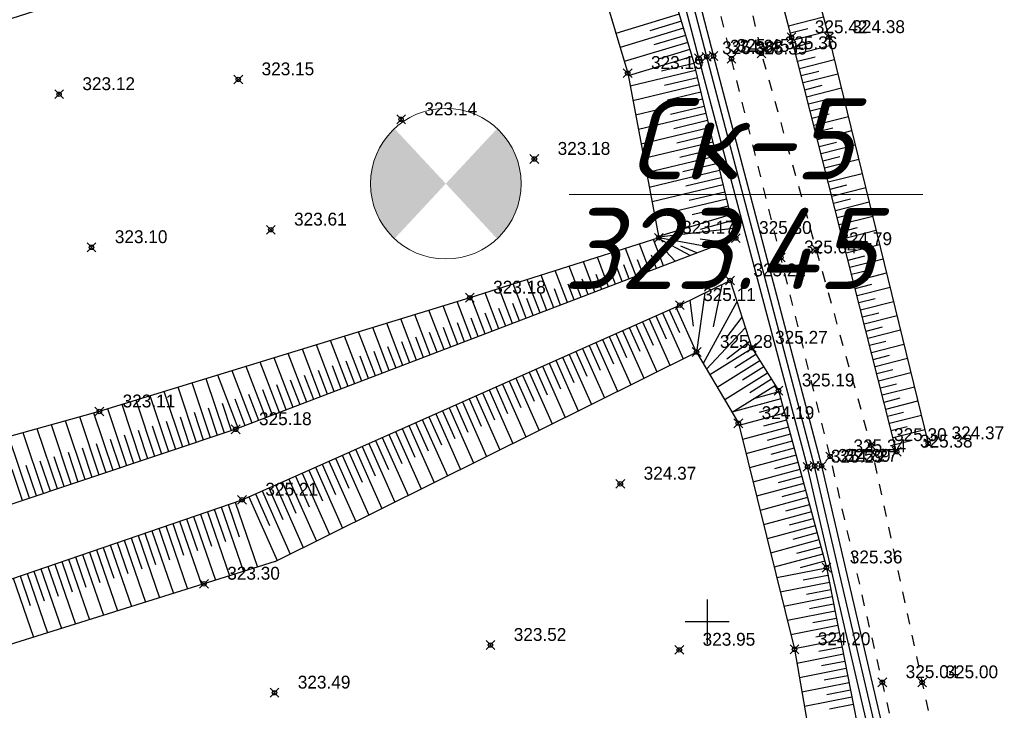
# Model space of a CAD drawing. Header units: metres. Extents: x 707528 to 709248, y 4308395 to 4311045.
# Tile 5 of 104: x 707582 to 707649, y 4308489 to 4308536. Entities that reach past the tile are written whole.
import ezdxf

# ---------------------------------------------------------------- set-up
doc = ezdxf.new("R2010")
doc.units = ezdxf.units.M
doc.header["$LTSCALE"] = 0.5
doc.header["$PDMODE"] = 35
doc.header["$PDSIZE"] = 0.3
doc.linetypes.add('Д_ТРОТ_ТРУБА', pattern=[3, 1.5, -1.5])
for name, color, linetype in [('(001) Сетка', 92, 'Continuous'), ('(004) Точки рельефа', 7, 'Continuous'), ('(025) Дорога', 7, 'Continuous'), ('(027) Гидрография', 7, 'Continuous'), ('(030) Болота', 7, 'Continuous'), ('(035) Откосы', 7, 'Continuous')]:
    doc.layers.add(name, color=color, linetype=linetype)
doc.layers.add('TRASSA', color=5, linetype='Continuous', lineweight=60)
doc.styles.add('D-431', font='txt')
doc.styles.add('ГОСТ', font='isocpeui.ttf')

# ---------------------------------------------------------------- blocks, each defined once
blk = doc.blocks.new('Setka')
at = {"layer": '(001) Сетка'}
for p, q in [((0, 1.5), (0, -1.5)), ((-1.5, 0), (1.5, 0))]:
    blk.add_line(p, q, dxfattribs=at)
blk = doc.blocks.new('shzx')
at = {"layer": 'TRASSA', "lineweight": 40}
h = blk.add_hatch(color=6, dxfattribs=at)
h.dxf.hatch_style = 1
h.paths.add_polyline_path([(309713.189, 4326337.588, 0.208082), (309712.618, 4326336.277, 0.208082), (309713.189, 4326334.965), (309714.411, 4326336.277)])
h = blk.add_hatch(color=6, dxfattribs=at)
h.dxf.hatch_style = 1
h.paths.add_polyline_path([(309715.633, 4326337.588), (309714.411, 4326336.277), (309715.633, 4326334.965, 0.208082), (309716.204, 4326336.277, 0.208082)])
at = {"layer": '(030) Болота', "color": 6, "lineweight": 15}
blk.add_circle((309714.411, 4326336.277, 922.249), 1.793, dxfattribs=at)

msp = doc.modelspace()

# ---------------------------------------------------------------- linework, layer by layer
at = {"layer": '(025) Дорога', "linetype": 'Д_ТРОТ_ТРУБА', "flags": 128}
for points, elevation in [([(707616.102, 4308595.94), (707625.383, 4308563.154), (707632.154, 4308533.874), (707639.587, 4308507.228), (707646.578, 4308474.963)], 324.954), ([(707644.238, 4308474.392), (707636.829, 4308506.466), (707630.117, 4308533.517), (707623.247, 4308562.114), (707613.834, 4308595.307)], 325.112)]:
    msp.add_lwpolyline(points, dxfattribs=dict(at, elevation=elevation))
at = {"layer": '(027) Гидрография', "flags": 128}
for points, elevation in [([(707641.334, 4308479.631), (707635.291, 4308505.761), (707627.894, 4308533.542), (707620.814, 4308560.57), (707610.976, 4308596.39)], 325.064), ([(707611.848, 4308596.541), (707621.838, 4308560.864), (707628.891, 4308533.698), (707636.245, 4308505.821), (707642.34, 4308479.671)], 324.934)]:
    msp.add_lwpolyline(points, dxfattribs=dict(at, elevation=elevation))
at = {"layer": '(027) Гидрография', "color": 4, "elevation": 324.773, "flags": 128}
msp.add_lwpolyline([(707641.754, 4308480.145), (707635.773, 4308505.813), (707628.432, 4308533.645), (707621.404, 4308560.718), (707611.379, 4308596.44)], dxfattribs=at)
at = {"layer": '(030) Болота', "color": 6, "lineweight": 15}
msp.add_lwpolyline([(707619.068, 4308524.278), (707643.131, 4308524.278)], dxfattribs=at)
at = {"layer": '(035) Откосы'}
for p, q in [((707626.561, 4308536.536, 324.842), (707622.254, 4308535.23, 324.842)), ((707626.706, 4308536.059, 324.842), (707624.552, 4308535.405, 324.842)), ((707633.994, 4308535.749, 325.084), (707636.37, 4308536.371, 325.084)), ((707626.851, 4308535.581, 324.842), (707622.54, 4308534.273, 324.842)), ((707634.12, 4308535.268, 325.084), (707635.31, 4308535.579, 325.084)), ((707634.245, 4308534.785, 325.084), (707636.635, 4308535.392, 325.084)), ((707626.996, 4308535.103, 324.842), (707624.839, 4308534.449, 324.842)), ((707627.141, 4308534.625, 324.842), (707622.825, 4308533.316, 324.842)), ((707627.286, 4308534.147, 324.842), (707625.126, 4308533.493, 324.842)), ((707634.368, 4308534.303, 325.084), (707635.566, 4308534.607, 325.084)), ((707634.49, 4308533.82, 325.084), (707636.882, 4308534.427, 325.084)), ((707627.431, 4308533.67, 324.842), (707623.091, 4308532.354, 324.842)), ((707634.612, 4308533.337, 325.084), (707635.806, 4308533.64, 325.084)), ((707634.735, 4308532.854, 325.084), (707637.118, 4308533.459, 325.084)), ((707627.679, 4308532.703, 324.842), (707623.227, 4308531.637, 324.842)), ((707627.563, 4308533.188, 324.842), (707625.348, 4308532.658, 324.842)), ((707634.857, 4308532.372, 325.084), (707636.047, 4308532.674, 325.084)), ((707627.795, 4308532.217, 324.842), (707625.557, 4308531.682, 324.842)), ((707634.98, 4308531.889, 325.084), (707637.355, 4308532.491, 325.084)), ((707627.912, 4308531.732, 324.842), (707623.412, 4308530.655, 324.842)), ((707635.102, 4308531.406, 325.084), (707636.288, 4308531.707, 325.084)), ((707635.225, 4308530.923, 325.084), (707637.591, 4308531.524, 325.084)), ((707628.144, 4308530.761, 324.842), (707623.598, 4308529.672, 324.842)), ((707628.028, 4308531.246, 324.842), (707625.766, 4308530.705, 324.842)), ((707635.347, 4308530.441, 325.084), (707636.528, 4308530.74, 325.084)), ((707628.26, 4308530.275, 324.842), (707625.975, 4308529.728, 324.842)), ((707635.47, 4308529.958, 325.084), (707637.827, 4308530.556, 325.084)), ((707628.377, 4308529.789, 324.842), (707623.783, 4308528.69, 324.842)), ((707628.493, 4308529.304, 324.842), (707626.184, 4308528.751, 324.842)), ((707635.592, 4308529.475, 325.084), (707636.769, 4308529.774, 325.084)), ((707635.715, 4308528.992, 325.084), (707638.064, 4308529.588, 325.084)), ((707628.609, 4308528.818, 324.842), (707623.969, 4308527.707, 324.842)), ((707635.837, 4308528.51, 325.084), (707637.01, 4308528.807, 325.084)), ((707628.725, 4308528.333, 324.842), (707626.393, 4308527.774, 324.842)), ((707635.96, 4308528.027, 325.084), (707638.3, 4308528.621, 325.084)), ((707628.842, 4308527.847, 324.842), (707624.154, 4308526.725, 324.842)), ((707628.958, 4308527.362, 324.842), (707626.602, 4308526.798, 324.842)), ((707636.082, 4308527.544, 325.084), (707637.25, 4308527.841, 325.084)), ((707636.205, 4308527.061, 325.084), (707638.537, 4308527.653, 325.084)), ((707629.074, 4308526.876, 324.842), (707624.34, 4308525.743, 324.842)), ((707636.327, 4308526.579, 325.084), (707637.491, 4308526.874, 325.084)), ((707636.45, 4308526.096, 325.084), (707638.773, 4308526.685, 325.084)), ((707629.19, 4308526.39, 324.842), (707626.811, 4308525.821, 324.842)), ((707629.307, 4308525.905, 324.842), (707624.525, 4308524.76, 324.842)), ((707629.423, 4308525.419, 324.842), (707627.02, 4308524.844, 324.842)), ((707636.572, 4308525.613, 325.084), (707637.732, 4308525.907, 325.084)), ((707636.695, 4308525.13, 325.084), (707639.01, 4308525.718, 325.084)), ((707629.539, 4308524.934, 324.842), (707624.711, 4308523.778, 324.842)), ((707636.817, 4308524.648, 325.084), (707637.972, 4308524.941, 325.084)), ((707636.94, 4308524.165, 325.084), (707639.246, 4308524.75, 325.084)), ((707629.771, 4308523.963, 324.842), (707624.896, 4308522.795, 324.842)), ((707629.655, 4308524.448, 324.842), (707627.229, 4308523.867, 324.842)), ((707637.062, 4308523.682, 325.084), (707638.213, 4308523.974, 325.084)), ((707629.888, 4308523.477, 324.842), (707627.438, 4308522.891, 324.842)), ((707637.185, 4308523.199, 325.084), (707639.482, 4308523.782, 325.084)), ((707637.307, 4308522.717, 325.084), (707638.454, 4308523.008, 325.084)), ((707637.43, 4308522.234, 325.084), (707639.719, 4308522.815, 325.084)), ((707637.552, 4308521.751, 325.084), (707638.695, 4308522.041, 325.084)), ((707637.675, 4308521.268, 325.084), (707639.955, 4308521.847, 325.084)), ((707623.624, 4308518.719, 324.842), (707622.9, 4308520.614, 324.842)), ((707624.557, 4308519.076, 324.842), (707623.854, 4308520.916, 324.842)), ((707625.49, 4308519.432, 324.842), (707624.807, 4308521.218, 324.842)), ((707637.797, 4308520.786, 325.084), (707638.935, 4308521.075, 325.084)), ((707637.92, 4308520.303, 325.084), (707640.192, 4308520.879, 325.084)), ((707621.759, 4308518.006, 324.842), (707620.993, 4308520.009, 324.842)), ((707622.692, 4308518.363, 324.842), (707621.947, 4308520.311, 324.842)), ((707625.024, 4308519.254, 324.842), (707624.677, 4308520.161, 324.842)), ((707638.042, 4308519.82, 325.084), (707639.176, 4308520.108, 325.084)), ((707619.894, 4308517.293, 324.842), (707619.086, 4308519.405, 324.842)), ((707620.826, 4308517.649, 324.842), (707620.04, 4308519.707, 324.842)), ((707623.158, 4308518.541, 324.842), (707622.791, 4308519.502, 324.842)), ((707624.091, 4308518.898, 324.842), (707623.734, 4308519.831, 324.842)), ((707638.164, 4308519.337, 325.084), (707640.428, 4308519.912, 325.084)), ((707618.028, 4308516.58, 324.842), (707617.179, 4308518.8, 324.842)), ((707618.961, 4308516.936, 324.842), (707618.133, 4308519.102, 324.842)), ((707621.293, 4308517.828, 324.842), (707620.905, 4308518.843, 324.842)), ((707622.225, 4308518.184, 324.842), (707621.848, 4308519.172, 324.842)), ((707638.287, 4308518.855, 325.084), (707639.417, 4308519.141, 325.084)), ((707638.409, 4308518.372, 325.084), (707640.665, 4308518.944, 325.084)), ((707616.163, 4308515.866, 324.842), (707615.272, 4308518.195, 324.842)), ((707617.095, 4308516.223, 324.842), (707616.226, 4308518.498, 324.842)), ((707619.427, 4308517.114, 324.842), (707619.018, 4308518.184, 324.842)), ((707620.36, 4308517.471, 324.842), (707619.961, 4308518.513, 324.842)), ((707638.532, 4308517.889, 325.084), (707639.657, 4308518.175, 325.084)), ((707638.654, 4308517.406, 325.084), (707640.901, 4308517.976, 325.084)), ((707613.364, 4308514.797, 324.842), (707612.412, 4308517.288, 324.842)), ((707614.297, 4308515.153, 324.842), (707613.365, 4308517.591, 324.842)), ((707615.23, 4308515.51, 324.842), (707614.319, 4308517.893, 324.842)), ((707617.562, 4308516.401, 324.842), (707617.132, 4308517.525, 324.842)), ((707618.494, 4308516.758, 324.842), (707618.075, 4308517.854, 324.842)), ((707611.499, 4308514.083, 324.842), (707610.499, 4308516.7, 324.842)), ((707612.432, 4308514.44, 324.842), (707611.455, 4308516.994, 324.842)), ((707615.696, 4308515.688, 324.842), (707615.246, 4308516.866, 324.842)), ((707616.629, 4308516.045, 324.842), (707616.189, 4308517.196, 324.842)), ((707626.342, 4308516.638, 324.916), (707627.715, 4308513.551, 324.916)), ((707638.777, 4308516.924, 325.084), (707639.898, 4308517.208, 325.084)), ((707638.899, 4308516.441, 325.084), (707641.137, 4308517.009, 325.084)), ((707609.634, 4308513.37, 324.842), (707608.585, 4308516.112, 324.842)), ((707610.566, 4308513.727, 324.842), (707609.542, 4308516.406, 324.842)), ((707613.831, 4308514.975, 324.842), (707613.36, 4308516.207, 324.842)), ((707614.764, 4308515.331, 324.842), (707614.303, 4308516.537, 324.842)), ((707624.98, 4308516.032, 324.916), (707625.679, 4308514.459, 324.916)), ((707625.434, 4308516.234, 324.916), (707626.824, 4308513.108, 324.916)), ((707625.888, 4308516.436, 324.916), (707626.579, 4308514.883, 324.916)), ((707639.022, 4308515.958, 325.084), (707640.139, 4308516.242, 325.084)), ((707639.144, 4308515.475, 325.084), (707641.374, 4308516.041, 325.084)), ((707607.768, 4308512.657, 324.842), (707606.672, 4308515.524, 324.842)), ((707608.701, 4308513.013, 324.842), (707607.628, 4308515.818, 324.842)), ((707611.965, 4308514.262, 324.842), (707611.471, 4308515.554, 324.842)), ((707612.898, 4308514.618, 324.842), (707612.416, 4308515.879, 324.842)), ((707623.618, 4308515.426, 324.916), (707625.043, 4308512.222, 324.916)), ((707624.072, 4308515.628, 324.916), (707624.78, 4308514.036, 324.916)), ((707624.526, 4308515.83, 324.916), (707625.933, 4308512.665, 324.916)), ((707639.267, 4308514.993, 325.084), (707640.379, 4308515.275, 325.084)), ((707604.97, 4308511.587, 324.842), (707603.802, 4308514.643, 324.842)), ((707605.903, 4308511.944, 324.842), (707604.758, 4308514.937, 324.842)), ((707606.835, 4308512.3, 324.842), (707605.715, 4308515.231, 324.842)), ((707609.167, 4308513.192, 324.842), (707608.637, 4308514.579, 324.842)), ((707610.1, 4308513.548, 324.842), (707609.582, 4308514.904, 324.842)), ((707611.033, 4308513.905, 324.842), (707610.526, 4308515.229, 324.842)), ((707621.802, 4308514.619, 324.916), (707623.261, 4308511.337, 324.916)), ((707622.256, 4308514.821, 324.916), (707622.981, 4308513.19, 324.916)), ((707622.71, 4308515.023, 324.916), (707624.152, 4308511.78, 324.916)), ((707623.164, 4308515.225, 324.916), (707623.881, 4308513.613, 324.916)), ((707639.389, 4308514.51, 325.084), (707641.61, 4308515.073, 325.084)), ((707603.104, 4308510.874, 324.842), (707601.888, 4308514.055, 324.842)), ((707604.037, 4308511.23, 324.842), (707602.845, 4308514.349, 324.842)), ((707607.302, 4308512.479, 324.842), (707606.748, 4308513.928, 324.842)), ((707608.234, 4308512.835, 324.842), (707607.692, 4308514.253, 324.842)), ((707620.44, 4308514.013, 324.916), (707621.183, 4308512.343, 324.916)), ((707620.894, 4308514.215, 324.916), (707622.371, 4308510.894, 324.916)), ((707621.348, 4308514.417, 324.916), (707622.082, 4308512.766, 324.916)), ((707631.356, 4308514.283, 324.916), (707629.794, 4308513.08, 324.916)), ((707639.512, 4308514.027, 325.084), (707640.62, 4308514.308, 325.084)), ((707639.634, 4308513.544, 325.084), (707641.847, 4308514.106, 325.084)), ((707601.239, 4308510.161, 324.842), (707599.975, 4308513.467, 324.842)), ((707602.172, 4308510.517, 324.842), (707600.931, 4308513.761, 324.842)), ((707605.436, 4308511.765, 324.842), (707604.858, 4308513.278, 324.842)), ((707606.369, 4308512.122, 324.842), (707605.803, 4308513.603, 324.842)), ((707619.078, 4308513.408, 324.916), (707620.589, 4308510.008, 324.916)), ((707619.532, 4308513.61, 324.916), (707620.283, 4308511.92, 324.916)), ((707619.986, 4308513.812, 324.916), (707621.48, 4308510.451, 324.916)), ((707631.517, 4308513.815, 324.916), (707628.649, 4308512.019, 324.916)), ((707631.781, 4308513.394, 324.916), (707630.341, 4308512.492, 324.916)), ((707639.757, 4308513.062, 325.084), (707640.861, 4308513.342, 325.084)), ((707598.441, 4308509.091, 324.842), (707597.105, 4308512.586, 324.842)), ((707599.373, 4308509.447, 324.842), (707598.061, 4308512.88, 324.842)), ((707600.306, 4308509.804, 324.842), (707599.018, 4308513.174, 324.842)), ((707603.571, 4308511.052, 324.842), (707602.969, 4308512.627, 324.842)), ((707604.504, 4308511.409, 324.842), (707603.913, 4308512.952, 324.842)), ((707617.262, 4308512.6, 324.916), (707618.808, 4308509.122, 324.916)), ((707617.716, 4308512.802, 324.916), (707618.484, 4308511.073, 324.916)), ((707618.17, 4308513.004, 324.916), (707619.699, 4308509.565, 324.916)), ((707618.624, 4308513.206, 324.916), (707619.384, 4308511.496, 324.916)), ((707632.044, 4308512.972, 324.916), (707629.152, 4308511.161, 324.916)), ((707639.879, 4308512.579, 325.084), (707642.083, 4308513.138, 325.084)), ((707596.575, 4308508.378, 324.842), (707595.191, 4308511.998, 324.842)), ((707597.508, 4308508.734, 324.842), (707596.148, 4308512.292, 324.842)), ((707601.705, 4308510.339, 324.842), (707601.079, 4308511.977, 324.842)), ((707602.638, 4308510.696, 324.842), (707602.024, 4308512.302, 324.842)), ((707615.9, 4308511.995, 324.916), (707616.686, 4308510.227, 324.916)), ((707616.354, 4308512.197, 324.916), (707617.917, 4308508.68, 324.916)), ((707616.808, 4308512.399, 324.916), (707617.585, 4308510.65, 324.916)), ((707632.572, 4308512.13, 324.916), (707629.654, 4308510.303, 324.916)), ((707632.308, 4308512.551, 324.916), (707630.856, 4308511.642, 324.916)), ((707640.002, 4308512.096, 325.084), (707641.101, 4308512.375, 325.084)), ((707640.124, 4308511.613, 325.084), (707642.319, 4308512.17, 325.084)), ((707594.684, 4308507.736, 324.842), (707593.438, 4308511.46, 324.842)), ((707595.631, 4308508.053, 324.842), (707594.393, 4308511.753, 324.842)), ((707599.84, 4308509.626, 324.842), (707599.19, 4308511.326, 324.842)), ((707600.773, 4308509.982, 324.842), (707600.134, 4308511.651, 324.842)), ((707614.537, 4308511.389, 324.916), (707616.136, 4308507.794, 324.916)), ((707614.991, 4308511.591, 324.916), (707615.786, 4308509.803, 324.916)), ((707615.446, 4308511.793, 324.916), (707617.027, 4308508.237, 324.916)), ((707633.099, 4308511.288, 324.916), (707630.157, 4308509.445, 324.916)), ((707632.836, 4308511.709, 324.916), (707631.371, 4308510.792, 324.916)), ((707640.247, 4308511.131, 325.084), (707641.342, 4308511.409, 325.084)), ((707591.843, 4308506.786, 324.842), (707590.574, 4308510.58, 324.842)), ((707592.79, 4308507.103, 324.842), (707591.529, 4308510.873, 324.842)), ((707593.737, 4308507.419, 324.842), (707592.483, 4308511.166, 324.842)), ((707597.974, 4308508.912, 324.842), (707597.3, 4308510.676, 324.842)), ((707598.907, 4308509.269, 324.842), (707598.245, 4308511.001, 324.842)), ((707612.721, 4308510.582, 324.916), (707614.355, 4308506.908, 324.916)), ((707613.175, 4308510.784, 324.916), (707613.988, 4308508.957, 324.916)), ((707613.629, 4308510.986, 324.916), (707615.245, 4308507.351, 324.916)), ((707614.083, 4308511.188, 324.916), (707614.887, 4308509.38, 324.916)), ((707633.339, 4308510.856, 324.916), (707631.609, 4308510.388, 324.916)), ((707640.369, 4308510.648, 325.084), (707642.556, 4308511.203, 325.084)), ((707589.949, 4308506.152, 324.842), (707588.664, 4308509.993, 324.842)), ((707590.896, 4308506.469, 324.842), (707589.619, 4308510.287, 324.842)), ((707596.105, 4308508.211, 324.842), (707595.488, 4308510.056, 324.842)), ((707597.042, 4308508.556, 324.842), (707596.356, 4308510.35, 324.842)), ((707611.359, 4308509.976, 324.916), (707612.189, 4308508.11, 324.916)), ((707611.813, 4308510.178, 324.916), (707613.464, 4308506.465, 324.916)), ((707612.267, 4308510.38, 324.916), (707613.088, 4308508.533, 324.916)), ((707633.469, 4308510.377, 324.916), (707630.14, 4308509.475, 324.916)), ((707633.599, 4308509.897, 324.916), (707631.999, 4308509.464, 324.916)), ((707640.492, 4308510.165, 325.084), (707641.583, 4308510.442, 325.084)), ((707640.614, 4308509.682, 325.084), (707642.792, 4308510.235, 325.084)), ((707588.055, 4308505.518, 324.842), (707586.751, 4308509.416, 324.842)), ((707589.002, 4308505.835, 324.842), (707587.709, 4308509.7, 324.842)), ((707594.211, 4308507.578, 324.842), (707593.586, 4308509.445, 324.842)), ((707595.158, 4308507.895, 324.842), (707594.537, 4308509.751, 324.842)), ((707609.997, 4308509.371, 324.916), (707611.683, 4308505.58, 324.916)), ((707610.451, 4308509.573, 324.916), (707611.289, 4308507.687, 324.916)), ((707610.905, 4308509.775, 324.916), (707612.573, 4308506.023, 324.916)), ((707633.729, 4308509.418, 324.916), (707630.618, 4308508.575, 324.916)), ((707640.737, 4308509.2, 325.084), (707641.824, 4308509.476, 325.084)), ((707640.859, 4308508.717, 325.084), (707643.029, 4308509.267, 325.084)), ((707585.214, 4308504.568, 324.842), (707583.861, 4308508.613, 324.842)), ((707586.161, 4308504.885, 324.842), (707584.824, 4308508.881, 324.842)), ((707587.108, 4308505.201, 324.842), (707585.788, 4308509.149, 324.842)), ((707592.317, 4308506.944, 324.842), (707591.684, 4308508.835, 324.842)), ((707593.264, 4308507.261, 324.842), (707592.635, 4308509.14, 324.842)), ((707608.181, 4308508.563, 324.916), (707609.901, 4308504.694, 324.916)), ((707608.635, 4308508.765, 324.916), (707609.491, 4308506.84, 324.916)), ((707609.089, 4308508.967, 324.916), (707610.792, 4308505.137, 324.916)), ((707609.543, 4308509.169, 324.916), (707610.39, 4308507.264, 324.916)), ((707633.859, 4308508.938, 324.916), (707632.298, 4308508.515, 324.916)), ((707583.32, 4308503.934, 324.842), (707581.934, 4308508.077, 324.842)), ((707584.267, 4308504.251, 324.842), (707582.898, 4308508.345, 324.842)), ((707589.476, 4308505.994, 324.842), (707588.831, 4308507.92, 324.842)), ((707590.423, 4308506.31, 324.842), (707589.782, 4308508.225, 324.842)), ((707591.37, 4308506.627, 324.842), (707590.733, 4308508.53, 324.842)), ((707606.819, 4308507.958, 324.916), (707607.692, 4308505.994, 324.916)), ((707607.273, 4308508.16, 324.916), (707609.011, 4308504.251, 324.916)), ((707607.727, 4308508.362, 324.916), (707608.591, 4308506.417, 324.916)), ((707633.989, 4308508.458, 324.916), (707630.858, 4308507.61, 324.916)), ((707634.119, 4308507.979, 324.916), (707632.548, 4308507.553, 324.916)), ((707640.982, 4308508.234, 325.084), (707642.064, 4308508.509, 325.084)), ((707641.104, 4308507.751, 325.084), (707643.265, 4308508.3, 325.084)), ((707582.373, 4308503.617, 324.842), (707580.971, 4308507.809, 324.842)), ((707587.582, 4308505.36, 324.842), (707586.926, 4308507.321, 324.842)), ((707588.529, 4308505.677, 324.842), (707587.88, 4308507.615, 324.842)), ((707605.457, 4308507.352, 324.916), (707607.229, 4308503.365, 324.916)), ((707605.911, 4308507.554, 324.916), (707606.793, 4308505.57, 324.916)), ((707606.365, 4308507.756, 324.916), (707608.12, 4308503.808, 324.916)), ((707634.248, 4308507.499, 324.916), (707631.097, 4308506.646, 324.916)), ((707641.227, 4308507.269, 325.084), (707642.305, 4308507.542, 325.084)), ((707585.688, 4308504.726, 324.842), (707585.015, 4308506.736, 324.842)), ((707586.635, 4308505.043, 324.842), (707585.97, 4308507.029, 324.842)), ((707603.641, 4308506.545, 324.916), (707605.448, 4308502.48, 324.916)), ((707604.095, 4308506.747, 324.916), (707604.994, 4308504.724, 324.916)), ((707604.549, 4308506.949, 324.916), (707606.338, 4308502.923, 324.916)), ((707605.003, 4308507.15, 324.916), (707605.893, 4308505.147, 324.916)), ((707634.508, 4308506.54, 324.916), (707631.337, 4308505.681, 324.916)), ((707634.378, 4308507.02, 324.916), (707632.798, 4308506.591, 324.916)), ((707582.847, 4308503.776, 324.842), (707582.15, 4308505.859, 324.842)), ((707583.794, 4308504.093, 324.842), (707583.105, 4308506.152, 324.842)), ((707584.741, 4308504.409, 324.842), (707584.06, 4308506.444, 324.842)), ((707602.278, 4308505.939, 324.916), (707603.195, 4308503.877, 324.916)), ((707602.732, 4308506.141, 324.916), (707604.557, 4308502.037, 324.916)), ((707603.187, 4308506.343, 324.916), (707604.094, 4308504.301, 324.916)), ((707634.638, 4308506.06, 324.916), (707633.048, 4308505.63, 324.916)), ((707581.9, 4308503.459, 324.842), (707581.195, 4308505.567, 324.842)), ((707600.916, 4308505.334, 324.916), (707602.776, 4308501.151, 324.916)), ((707601.37, 4308505.536, 324.916), (707602.296, 4308503.454, 324.916)), ((707601.824, 4308505.737, 324.916), (707603.666, 4308501.594, 324.916)), ((707634.768, 4308505.581, 324.916), (707631.577, 4308504.716, 324.916)), ((707599.1, 4308504.526, 324.916), (707600.994, 4308500.266, 324.916)), ((707599.554, 4308504.728, 324.916), (707600.497, 4308502.608, 324.916)), ((707600.008, 4308504.93, 324.916), (707601.885, 4308500.708, 324.916)), ((707600.462, 4308505.132, 324.916), (707601.396, 4308503.031, 324.916)), ((707635.028, 4308504.622, 324.916), (707631.816, 4308503.752, 324.916)), ((707634.898, 4308505.101, 324.916), (707633.297, 4308504.668, 324.916)), ((707597.738, 4308503.921, 324.916), (707598.698, 4308501.761, 324.916)), ((707598.192, 4308504.123, 324.916), (707600.104, 4308499.823, 324.916)), ((707598.646, 4308504.324, 324.916), (707599.598, 4308502.184, 324.916)), ((707635.158, 4308504.142, 324.916), (707633.547, 4308503.706, 324.916)), ((707595.886, 4308503.193, 325.412), (707596.642, 4308500.991, 325.412)), ((707596.358, 4308503.355, 325.412), (707597.873, 4308498.937, 325.412)), ((707597.284, 4308503.719, 324.916), (707599.213, 4308499.38, 324.916)), ((707635.288, 4308503.662, 324.916), (707632.056, 4308502.787, 324.916)), ((707635.417, 4308503.183, 324.916), (707633.797, 4308502.744, 324.916)), ((707593.999, 4308502.546, 325.412), (707594.745, 4308500.369, 325.412)), ((707594.471, 4308502.708, 325.412), (707595.968, 4308498.341, 325.412)), ((707594.943, 4308502.87, 325.412), (707595.693, 4308500.68, 325.412)), ((707595.414, 4308503.032, 325.412), (707596.921, 4308498.639, 325.412)), ((707635.547, 4308502.703, 324.916), (707632.296, 4308501.822, 324.916)), ((707592.112, 4308501.899, 325.412), (707592.849, 4308499.748, 325.412)), ((707592.583, 4308502.061, 325.412), (707594.063, 4308497.745, 325.412)), ((707593.055, 4308502.223, 325.412), (707593.797, 4308500.058, 325.412)), ((707593.527, 4308502.385, 325.412), (707595.016, 4308498.043, 325.412)), ((707635.677, 4308502.223, 324.916), (707634.046, 4308501.782, 324.916)), ((707590.224, 4308501.252, 325.412), (707590.953, 4308499.126, 325.412)), ((707590.696, 4308501.414, 325.412), (707592.158, 4308497.149, 325.412)), ((707591.168, 4308501.576, 325.412), (707591.901, 4308499.437, 325.412)), ((707591.64, 4308501.738, 325.412), (707593.111, 4308497.447, 325.412)), ((707635.807, 4308501.744, 324.916), (707632.536, 4308500.858, 324.916)), ((707635.937, 4308501.264, 324.916), (707634.296, 4308500.82, 324.916)), ((707588.337, 4308500.605, 325.412), (707589.057, 4308498.505, 325.412)), ((707588.809, 4308500.767, 325.412), (707590.253, 4308496.553, 325.412)), ((707589.281, 4308500.929, 325.412), (707590.005, 4308498.815, 325.412)), ((707589.752, 4308501.091, 325.412), (707591.206, 4308496.851, 325.412)), ((707636.067, 4308500.785, 324.916), (707632.775, 4308499.893, 324.916)), ((707586.45, 4308499.958, 325.412), (707587.161, 4308497.883, 325.412)), ((707586.921, 4308500.12, 325.412), (707588.349, 4308495.957, 325.412)), ((707587.393, 4308500.282, 325.412), (707588.109, 4308498.194, 325.412)), ((707587.865, 4308500.444, 325.412), (707589.301, 4308496.255, 325.412)), ((707636.197, 4308500.305, 324.916), (707634.546, 4308499.858, 324.916)), ((707584.562, 4308499.311, 325.412), (707585.265, 4308497.262, 325.412)), ((707585.034, 4308499.473, 325.412), (707586.444, 4308495.361, 325.412)), ((707585.506, 4308499.635, 325.412), (707586.213, 4308497.573, 325.412)), ((707585.978, 4308499.796, 325.412), (707587.396, 4308495.659, 325.412)), ((707636.327, 4308499.825, 324.916), (707633.015, 4308498.929, 324.916)), ((707636.457, 4308499.346, 324.916), (707634.796, 4308498.896, 324.916)), ((707582.203, 4308498.502, 325.412), (707583.586, 4308494.468, 325.412)), ((707582.675, 4308498.664, 325.412), (707583.369, 4308496.64, 325.412)), ((707583.147, 4308498.826, 325.412), (707584.539, 4308494.765, 325.412)), ((707583.619, 4308498.988, 325.412), (707584.317, 4308496.951, 325.412)), ((707584.09, 4308499.149, 325.412), (707585.491, 4308495.063, 325.412)), ((707636.584, 4308498.866, 324.916), (707633.196, 4308498.2, 324.916)), ((707581.259, 4308498.179, 325.412), (707582.634, 4308494.17, 325.412)), ((707581.731, 4308498.341, 325.412), (707582.421, 4308496.33, 325.412)), ((707636.775, 4308497.89, 324.916), (707633.436, 4308497.235, 324.916)), ((707636.679, 4308498.378, 324.916), (707634.998, 4308498.048, 324.916)), ((707636.871, 4308497.403, 324.916), (707635.213, 4308497.077, 324.916)), ((707636.967, 4308496.915, 324.916), (707633.676, 4308496.269, 324.916)), ((707637.158, 4308495.94, 324.916), (707633.916, 4308495.303, 324.916)), ((707637.062, 4308496.428, 324.916), (707635.429, 4308496.107, 324.916)), ((707637.254, 4308495.453, 324.916), (707635.645, 4308495.137, 324.916)), ((707637.35, 4308494.965, 324.916), (707634.156, 4308494.338, 324.916)), ((707637.445, 4308494.477, 324.916), (707635.86, 4308494.166, 324.916)), ((707637.541, 4308493.99, 324.916), (707634.397, 4308493.373, 324.916)), ((707637.637, 4308493.502, 324.916), (707636.06, 4308493.193, 324.916)), ((707637.733, 4308493.015, 324.916), (707634.568, 4308492.393, 324.916)), ((707637.828, 4308492.527, 324.916), (707636.241, 4308492.215, 324.916)), ((707637.924, 4308492.04, 324.916), (707634.738, 4308491.414, 324.916)), ((707638.02, 4308491.552, 324.916), (707636.422, 4308491.238, 324.916)), ((707638.116, 4308491.064, 324.916), (707634.909, 4308490.435, 324.916)), ((707638.211, 4308490.577, 324.916), (707636.603, 4308490.261, 324.916)), ((707638.307, 4308490.089, 324.916), (707635.079, 4308489.455, 324.916)), ((707638.403, 4308489.602, 324.916), (707636.783, 4308489.284, 324.916))]:
    msp.add_line(p, q, dxfattribs=at)
at = {"layer": '(035) Откосы', "flags": 128}
for points, elevation in [([(707641.349, 4308506.786), (707634.199, 4308534.967), (707627.052, 4308562.273), (707616.727, 4308597.627)], 325.084), ([(707619.656, 4308597.586), (707629.246, 4308562.731), (707636.748, 4308534.974), (707643.497, 4308507.351)], 324.059), ([(707580.771, 4308540.747), (707600.836, 4308546.638), (707621.682, 4308552.627), (707627.512, 4308533.402), (707630.406, 4308521.312), (707596.396, 4308508.309), (707570.785, 4308499.74), (707567.025, 4308498.873), (707563.646, 4308498.557)], 324.842), ([(707587.12, 4308509.519), (707569.461, 4308504.609), (707566.013, 4308508.806), (707563.435, 4308514.166), (707559.156, 4308525.671), (707560.452, 4308529.682), (707582.68, 4308536.754), (707603.382, 4308543.323), (707618.9, 4308546.493), (707623.057, 4308532.536), (707625.172, 4308521.334), (707612.322, 4308517.26), (707587.12, 4308509.519)], 322.815), ([(707630.026, 4308522.898), (707625.155, 4308521.422)], 324.842), ([(707630.248, 4308521.971), (707625.166, 4308521.366)], 324.842), ([(707630.126, 4308522.483), (707627.977, 4308521.904)], 324.842), ([(707627.302, 4308520.125), (707625.096, 4308521.31)], 324.842), ([(707628.764, 4308520.684), (707625.172, 4308521.334)], 324.842), ([(707627.761, 4308520.301), (707626.675, 4308520.754)], 324.842), ([(707629.65, 4308521.023), (707627.993, 4308521.23)], 324.842), ([(707626.297, 4308519.741), (707625.631, 4308520.458)], 324.842), ([(707596.83, 4308503.517), (707626.602, 4308516.753), (707630.019, 4308518.43), (707631.496, 4308513.848), (707633.316, 4308510.942), (707636.576, 4308498.905), (707640.509, 4308478.875)], 324.916), ([(707629.45, 4308518.151), (707628.864, 4308515.279)], 324.916), ([(707628.31, 4308517.591), (707627.743, 4308513.565)], 324.916), ([(707627.289, 4308517.09), (707627.516, 4308515.327)], 324.916), ([(707630.484, 4308516.989), (707628.195, 4308512.793)], 324.916), ([(707630.82, 4308515.944), (707629.731, 4308514.517)], 324.916), ([(707631.056, 4308515.214), (707628.423, 4308512.405)], 324.916), ([(707599.083, 4308499.315), (707627.743, 4308513.565), (707630.582, 4308508.72), (707634.402, 4308493.346), (707636.565, 4308480.916)], 323.008), ([(707640.517, 4308478.832), (707618.283, 4308471.133), (707600.756, 4308465.042), (707579.589, 4308458.367), (707577.083, 4308458.968), (707575.847, 4308461.47), (707567.324, 4308487.787), (707567.143, 4308491.356), (707568.769, 4308493.447), (707572.489, 4308495.172), (707596.83, 4308503.517)], 325.412), ([(707599.083, 4308499.315), (707575.254, 4308491.861), (707573.678, 4308490.384), (707573.152, 4308487.305), (707575.096, 4308476.501), (707578.474, 4308465.13), (707579.311, 4308463.617), (707582.165, 4308463.47), (707598.543, 4308469.705)], 323.008)]:
    msp.add_lwpolyline(points, dxfattribs=dict(at, elevation=elevation))
at = {"color": 0, "linetype": 'ByBlock', "lineweight": -2, "transparency": 16777216}
for p in [(707634.199, 4308534.967, 325.416), (707636.748, 4308534.974, 324.378), (707628.891, 4308533.698, 325.447), (707632.154, 4308533.874, 325.356), (707627.894, 4308533.542, 325.355), (707628.432, 4308533.645, 324.883), (707630.117, 4308533.517, 325.391), (707623.057, 4308532.536, 323.191), (707596.573, 4308532.106, 323.148), (707584.384, 4308531.098, 323.123), (707607.645, 4308529.389, 323.138), (707616.708, 4308526.693, 323.177), (707598.78, 4308521.881, 323.606), (707625.172, 4308521.334, 323.171), (707630.406, 4308521.312, 325.302), (707586.59, 4308520.688, 323.101), (707635.87, 4308520.551, 324.795), (707633.473, 4308519.991, 325.038), (707630.019, 4308518.43, 325.215), (707612.322, 4308517.26, 323.178), (707626.602, 4308516.753, 325.109), (707631.496, 4308513.848, 325.268), (707627.743, 4308513.565, 325.28), (707633.316, 4308510.942, 325.191), (707587.12, 4308509.519, 323.11), (707596.396, 4308508.309, 325.185), (707630.582, 4308508.72, 324.189), (707639.587, 4308507.228, 325.304), (707643.497, 4308507.351, 324.367), (707636.829, 4308506.466, 325.342), (707641.349, 4308506.786, 325.379), (707635.291, 4308505.761, 325.29), (707635.773, 4308505.813, 324.894), (707636.245, 4308505.821, 325.267), (707622.558, 4308504.604, 324.37), (707596.83, 4308503.517, 325.211), (707636.576, 4308498.905, 325.359), (707594.236, 4308497.799, 323.303), (707613.721, 4308493.638, 323.522), (707626.568, 4308493.307, 323.947), (707634.402, 4308493.346, 324.203), (707640.377, 4308491.106, 325.038), (707643.083, 4308491.095, 324.997), (707599.033, 4308490.395, 323.494)]:
    msp.add_point(p, dxfattribs=at)

# ---------------------------------------------------------------- block references
at = {"layer": '(001) Сетка'}
msp.add_blockref('Setka', (707628.465, 4308495.231), dxfattribs=at)
at = {"color": 5, "xscale": 2.856100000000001, "yscale": 2.856100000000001, "zscale": 2.856100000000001}
msp.add_blockref('shzx', (-176964.643, -8047924.024, -2634.034), dxfattribs=at)

# ---------------------------------------------------------------- texts
at = {"layer": '(004) Точки рельефа', "style": 'D-431'}
for s, p in [('325.42', (707635.785, 4308535.248, 325.416)), ('324.38', (707638.334, 4308535.257, 324.378)), ('325.36', (707629.48, 4308533.827, 325.355)), ('324.88', (707630.018, 4308533.928, 324.883)), ('325.45', (707630.477, 4308533.979, 325.447)), ('325.39', (707631.703, 4308533.801, 325.391)), ('325.36', (707633.74, 4308534.159, 325.356)), ('323.19', (707624.643, 4308532.82, 323.191)), ('323.15', (707598.159, 4308532.387, 323.148)), ('323.12', (707585.97, 4308531.378, 323.123)), ('323.14', (707609.231, 4308529.669, 323.138)), ('323.18', (707618.294, 4308526.976, 323.177)), ('323.61', (707600.366, 4308522.167, 323.606)), ('323.17', (707626.758, 4308521.614, 323.171)), ('325.30', (707631.992, 4308521.595, 325.302)), ('323.10', (707588.176, 4308520.971, 323.101)), ('324.79', (707637.457, 4308520.835, 324.795)), ('325.04', (707635.059, 4308520.274, 325.038)), ('325.22', (707631.605, 4308518.711, 325.215)), ('323.18', (707613.908, 4308517.543, 323.178)), ('325.11', (707628.188, 4308517.034, 325.109)), ('325.28', (707629.329, 4308513.848, 325.28)), ('325.27', (707633.082, 4308514.129, 325.268)), ('325.19', (707634.902, 4308511.226, 325.191)), ('323.11', (707588.706, 4308509.799, 323.11)), ('324.19', (707632.168, 4308509.004, 324.189)), ('325.18', (707597.982, 4308508.592, 325.185)), ('325.30', (707641.173, 4308507.511, 325.304)), ('325.38', (707642.935, 4308507.069, 325.379)), ('324.37', (707645.083, 4308507.631, 324.367)), ('325.34', (707638.415, 4308506.747, 325.342)), ('325.29', (707636.877, 4308506.045, 325.29)), ('324.89', (707637.359, 4308506.097, 324.894)), ('325.27', (707637.831, 4308506.102, 325.267)), ('324.37', (707624.144, 4308504.884, 324.37)), ('325.21', (707598.416, 4308503.798, 325.211)), ('325.36', (707638.162, 4308499.19, 325.359)), ('323.30', (707595.822, 4308498.082, 323.303)), ('323.52', (707615.307, 4308493.919, 323.522)), ('323.95', (707628.154, 4308493.592, 323.947)), ('324.20', (707635.988, 4308493.629, 324.203)), ('325.04', (707641.963, 4308491.389, 325.038)), ('325.00', (707644.669, 4308491.378, 324.997)), ('323.49', (707600.619, 4308490.679, 323.494))]:
    msp.add_text(s, height=0.875, dxfattribs=at).set_placement(p)
at = {"layer": '(030) Болота', "color": 6, "style": 'ГОСТ'}
for s, p in [('Ск-5', (707623.129, 4308525.308)), ('323.45', (707618.616, 4308517.845, 1276.889))]:
    msp.add_text(s, height=5.5148, dxfattribs=at).set_placement(p)

doc.saveas('drawing.dxf')
